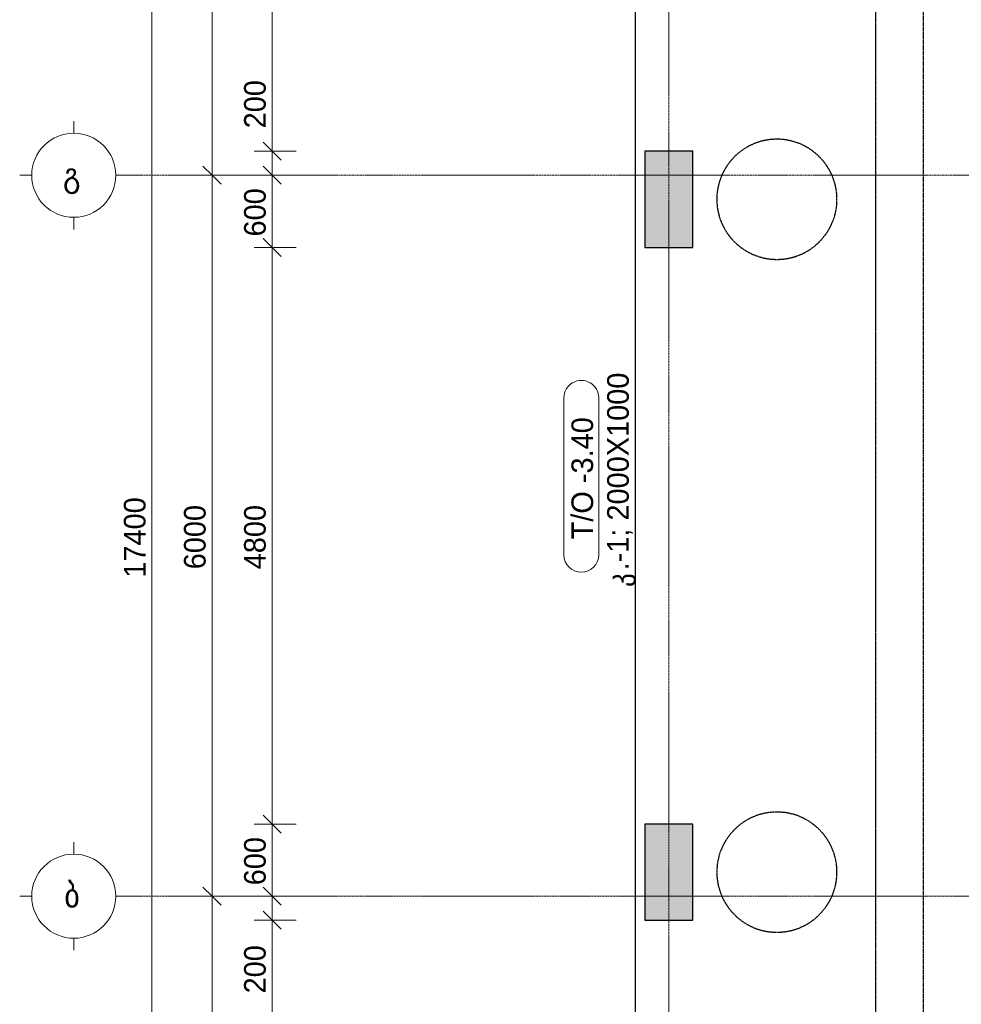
# Model space of a CAD drawing. Header units: millimetres. Extents: x -21500 to 4800, y -5900 to 28570.
# Tile 2 of 7: x -21500 to -13666, y 4800 to 12995. Entities that reach past the tile are written whole.
import ezdxf

# ---------------------------------------------------------------- set-up
doc = ezdxf.new("R2010")
doc.units = ezdxf.units.MM
for name, pattern in [('StructuralPlan-B01$0$Dash', [6.35, 3.175, -3.175]), ('StructuralPlan-B01$0$Grid Line', [22.225, 12.7, -3.175, 3.175, -3.175]), ('StructuralPlan-B01$0$Hidden 1_5', [2.2, 1.5, -0.7])]:
    doc.linetypes.add(name, pattern=pattern)
for name, color, linetype, lineweight in [('S - LINE', 7, 'Continuous', 15), ('StructuralPlan-B01$0$A-010-D_DIM', 7, 'Continuous', 5), ('StructuralPlan-B01$0$A-010-D_DIM-100', 7, 'Continuous', 5), ('StructuralPlan-B01$0$S-160-M_FOUND', 7, 'Continuous', 30), ('StructuralPlan-B01$0$S-160-MH_FOUND', 7, 'StructuralPlan-B01$0$Dash', 30), ('StructuralPlan-B01$0$S-280-A_STRUCT_FRAME', 7, 'Continuous', 5), ('StructuralPlan-B01$0$S-280-M_COLUMN', 7, 'Continuous', 30), ('StructuralPlan-B01$0$S-280-M_COLUMN main', 7, 'Continuous', 30), ('StructuralPlan-B01$0$S-280-M_STRUCT_FRAME 4', 7, 'StructuralPlan-B01$0$Hidden 1_5', 5), ('StructuralPlan-B01$0$S-280-MH_COLUMN hid lin', 7, 'StructuralPlan-B01$0$Hidden 1_5', 30), ('StructuralPlan-B01$0$Z-030-M_GRID', 7, 'Continuous', 5), ('StructuralPlan-B01$0$Z-033_T_GRIDREF', 7, 'Continuous', 5)]:
    doc.layers.add(name, color=color, linetype=linetype, lineweight=lineweight)
doc.styles.add('StructuralPlan-B01$0$Cubicon', font='Cubicon.ttf', dxfattribs={"height": 200})
doc.styles.add('StructuralPlan-B01$0$Cubicon_2', font='Cubicon.ttf', dxfattribs={"height": 180})
doc.styles.add('StructuralPlan-B01$0$Cubicon_4', font='Cubicon.ttf', dxfattribs={"height": 180})
doc.dimstyles.new('StructuralPlan-B01$0$CUB_DIM_1_8', dxfattribs={"dimscale": 304.8, "dimtxt": 181.601257, "dimasz": 0.492126, "dimexe": 0.492126, "dimexo": 0.0625, "dimgap": 0, "dimtad": 1, "dimdec": 0, "dimzin": 0, "dimdsep": 46, "dimtxsty": 'StructuralPlan-B01$0$Cubicon_2', "dimblk1": 'StructuralPlan-B01$0$_Oblique', "dimblk2": 'StructuralPlan-B01$0$_Oblique', "dimsah": 1, "dimcen": 0.09, "dimdle": 0.328084, "dimazin": 0, "dimtfac": 1, "dimtdec": 4, "dimtix": 1, "dimtmove": 0, "dimatfit": 3, "dimfxl": 0.656168, "dimfxlon": 1, "dimtvp": 1, "dimtolj": 1, "dimtzin": 0, "dimarcsym": 2})
doc.dimstyles.new('StructuralPlan-B01$0$CUB_DIM_1_8_1', dxfattribs={"dimscale": 304.8, "dimtxt": 181.601257, "dimasz": 0.492126, "dimexe": 0.492126, "dimexo": 0.0625, "dimgap": 0, "dimtad": 1, "dimdec": 0, "dimzin": 0, "dimdsep": 46, "dimtxsty": 'StructuralPlan-B01$0$Cubicon_2', "dimblk1": 'StructuralPlan-B01$0$_Oblique', "dimblk2": 'StructuralPlan-B01$0$_Oblique', "dimsah": 1, "dimcen": 0.09, "dimdle": 0.328084, "dimazin": 0, "dimtfac": 1, "dimtdec": 4, "dimtix": 1, "dimtmove": 1, "dimatfit": 3, "dimfxl": 0.656168, "dimfxlon": 1, "dimtvp": 1, "dimtolj": 1, "dimtzin": 0, "dimarcsym": 2})

# ---------------------------------------------------------------- blocks, each defined once
blk = doc.blocks.new('StructuralPlan-B01$0$Structural Foundations 1 - Structural Foundations 1-2973506-B01')
at = {"layer": 'StructuralPlan-B01$0$S-160-MH_FOUND'}
for p, q in [((-14380, 18050), (-14380, -700)), ((-13980, -700), (-13980, 18050))]:
    blk.add_line(p, q, dxfattribs=at)
blk = doc.blocks.new('StructuralPlan-B01$0$Grid - 00_CUB_ღერძის თავი-752507-B01')
at = {"layer": 'StructuralPlan-B01$0$Z-033_T_GRIDREF'}
for p, q in [((0, 3.5), (0, 4.5)), ((-3.5, 0), (-4.5, 0)), ((3.5, 0), (4.5, 0)), ((0, -3.5), (0, -4.5))]:
    blk.add_line(p, q, dxfattribs=at)
blk.add_circle((0, 0), 3.5, dxfattribs=at)
blk = doc.blocks.new('StructuralPlan-B01$0$00_CUB_რიგელის თეგი_ზედა ნიშნული_კვეთი_მარკირება - მარკირება-კვეთი-ნიშნული-1405924-B01')
at = {"layer": 'StructuralPlan-B01$0$S-280-A_STRUCT_FRAME'}
for p, q in [((6.541, 3.047), (-6.541, 3.047)), ((-6.541, 0.156), (6.541, 0.156))]:
    blk.add_line(p, q, dxfattribs=at)
for centre, start, end in [((-6.541, 1.602), 90, 270), ((6.541, 1.602), 270, 90)]:
    blk.add_arc(centre, 1.445, start, end, dxfattribs=at)
blk = doc.blocks.new('StructuralPlan-B01$0$DIMBLOCK31-B01')
at = {"layer": 'StructuralPlan-B01$0$A-010-D_DIM-100', "transparency": 16777216}
for p, q in [((-20400, 17400), (-20475, 17475)), ((-20400, -100), (-20400, 17500)), ((-20400, 17400), (-20600, 17400)), ((-20400, 17400), (-20325, 17325)), ((-20400, 17400), (-20250, 17400)), ((-20400, 0), (-20475, 75)), ((-20400, 0), (-20600, 0)), ((-20400, 0), (-20325, -75)), ((-20400, 0), (-20250, 0))]:
    blk.add_line(p, q, dxfattribs=at)
at = {"layer": 'StructuralPlan-B01$0$A-010-D_DIM-100', "color": 0, "transparency": 16777216, "insert": (-20633.1, 8350.8), "char_height": 180, "width": 838.16, "attachment_point": 1, "rotation": 90, "line_spacing_factor": 0.931288, "style": 'StructuralPlan-B01$0$Cubicon_2'}
blk.add_mtext('17400', dxfattribs=at)
blk = doc.blocks.new('StructuralPlan-B01$0$_Oblique')
at = {"color": 0, "linetype": 'ByBlock', "lineweight": -2}
blk.add_line((-0.5, -0.5), (0.5, 0.5), dxfattribs=at)
blk = doc.blocks.new('StructuralPlan-B01$0$DIMBLOCK32-B01')
at = {"layer": 'StructuralPlan-B01$0$A-010-D_DIM-100', "transparency": 16777216}
for p, q in [((-19900, 5700), (-19975, 5775)), ((-19900, 5700), (-20100, 5700)), ((-19900, -100), (-19900, 5700)), ((-19900, 5700), (-19825, 5625)), ((-19900, 5700), (-19750, 5700)), ((-19900, 0), (-19975, 75)), ((-19900, 0), (-20100, 0)), ((-19900, 0), (-19825, -75)), ((-19900, 0), (-19750, 0))]:
    blk.add_line(p, q, dxfattribs=at)
at = {"layer": 'StructuralPlan-B01$0$A-010-D_DIM-100', "color": 0, "transparency": 16777216, "insert": (-20133.1, 2570.6), "char_height": 180, "width": 670.528, "attachment_point": 1, "rotation": 90, "line_spacing_factor": 0.931288, "style": 'StructuralPlan-B01$0$Cubicon_2'}
blk.add_mtext('5700', dxfattribs=at)
blk = doc.blocks.new('StructuralPlan-B01$0$DIMBLOCK33-B01')
at = {"layer": 'StructuralPlan-B01$0$A-010-D_DIM-100', "transparency": 16777216}
for p, q in [((-19900, 11700), (-19975, 11775)), ((-19900, 11700), (-20100, 11700)), ((-19900, 5700), (-19900, 11700)), ((-19900, 11700), (-19825, 11625)), ((-19900, 11700), (-19750, 11700)), ((-19900, 5700), (-19975, 5775)), ((-19900, 5700), (-20100, 5700)), ((-19900, 5700), (-19825, 5625)), ((-19900, 5700), (-19750, 5700))]:
    blk.add_line(p, q, dxfattribs=at)
at = {"layer": 'StructuralPlan-B01$0$A-010-D_DIM-100', "color": 0, "transparency": 16777216, "insert": (-20133.1, 8420.6), "char_height": 180, "width": 670.528, "attachment_point": 1, "rotation": 90, "line_spacing_factor": 0.931288, "style": 'StructuralPlan-B01$0$Cubicon_2'}
blk.add_mtext('6000', dxfattribs=at)
blk = doc.blocks.new('StructuralPlan-B01$0$DIMBLOCK34-B01')
at = {"layer": 'StructuralPlan-B01$0$A-010-D_DIM-100', "transparency": 16777216}
for p, q in [((-19900, 17400), (-19975, 17475)), ((-19900, 11700), (-19900, 17500)), ((-19900, 17400), (-20100, 17400)), ((-19900, 17400), (-19825, 17325)), ((-19900, 17400), (-19750, 17400)), ((-19900, 11700), (-19975, 11775)), ((-19900, 11700), (-20100, 11700)), ((-19900, 11700), (-19825, 11625)), ((-19900, 11700), (-19750, 11700))]:
    blk.add_line(p, q, dxfattribs=at)
at = {"layer": 'StructuralPlan-B01$0$A-010-D_DIM-100', "color": 0, "transparency": 16777216, "insert": (-20133.1, 14270.6), "char_height": 180, "width": 670.528, "attachment_point": 1, "rotation": 90, "line_spacing_factor": 0.931288, "style": 'StructuralPlan-B01$0$Cubicon_2'}
blk.add_mtext('5700', dxfattribs=at)
blk = doc.blocks.new('StructuralPlan-B01$0$DIMBLOCK37-B01')
at = {"layer": 'StructuralPlan-B01$0$A-010-D_DIM-100', "transparency": 16777216}
for p, q in [((-19400, 5500), (-19475, 5575)), ((-19400, 5500), (-19550, 5500)), ((-19400, 200), (-19400, 5500)), ((-19400, 5500), (-19325, 5425)), ((-19400, 5500), (-19200, 5500)), ((-19400, 200), (-19475, 275)), ((-19400, 200), (-19550, 200)), ((-19400, 200), (-19325, 125)), ((-19400, 200), (-19200, 200))]:
    blk.add_line(p, q, dxfattribs=at)
at = {"layer": 'StructuralPlan-B01$0$A-010-D_DIM-100', "color": 0, "transparency": 16777216, "insert": (-19633.1, 2570.6), "char_height": 180, "width": 670.528, "attachment_point": 1, "rotation": 90, "line_spacing_factor": 0.931288, "style": 'StructuralPlan-B01$0$Cubicon_2'}
blk.add_mtext('5300', dxfattribs=at)
blk = doc.blocks.new('StructuralPlan-B01$0$DIMBLOCK38-B01')
at = {"layer": 'StructuralPlan-B01$0$A-010-D_DIM-100', "transparency": 16777216}
for p, q in [((-19400, 5700), (-19475, 5775)), ((-19400, 5700), (-19600, 5700)), ((-19400, 5500), (-19400, 5700)), ((-19400, 5700), (-19325, 5625)), ((-19400, 5700), (-19250, 5700)), ((-19400, 5500), (-19475, 5575)), ((-19400, 5409.5), (-19400, 5600)), ((-19400, 5500), (-19550, 5500)), ((-19400, 5500), (-19325, 5425)), ((-19400, 5500), (-19200, 5500)), ((-19400, 4890.5), (-19400, 5409.5))]:
    blk.add_line(p, q, dxfattribs=at)
at = {"layer": 'StructuralPlan-B01$0$A-010-D_DIM-100', "color": 0, "transparency": 16777216, "insert": (-19633.1, 4890.5), "char_height": 180, "width": 502.896, "attachment_point": 1, "rotation": 90, "line_spacing_factor": 0.931288, "style": 'StructuralPlan-B01$0$Cubicon_2'}
blk.add_mtext('200', dxfattribs=at)
blk = doc.blocks.new('StructuralPlan-B01$0$DIMBLOCK39-B01')
at = {"layer": 'StructuralPlan-B01$0$A-010-D_DIM-100', "transparency": 16777216}
for p, q in [((-19400, 6300), (-19475, 6375)), ((-19400, 6300), (-19550, 6300)), ((-19400, 5700), (-19400, 6300)), ((-19400, 6300), (-19325, 6225)), ((-19400, 6300), (-19200, 6300)), ((-19400, 5700), (-19475, 5775)), ((-19400, 5700), (-19600, 5700)), ((-19400, 5700), (-19325, 5625)), ((-19400, 5700), (-19250, 5700))]:
    blk.add_line(p, q, dxfattribs=at)
at = {"layer": 'StructuralPlan-B01$0$A-010-D_DIM-100', "color": 0, "transparency": 16777216, "insert": (-19633.1, 5790.5), "char_height": 180, "width": 502.896, "attachment_point": 1, "rotation": 90, "line_spacing_factor": 0.931288, "style": 'StructuralPlan-B01$0$Cubicon_2'}
blk.add_mtext('600', dxfattribs=at)
blk = doc.blocks.new('StructuralPlan-B01$0$DIMBLOCK40-B01')
at = {"layer": 'StructuralPlan-B01$0$A-010-D_DIM-100', "transparency": 16777216}
for p, q in [((-19400, 11100), (-19475, 11175)), ((-19400, 11100), (-19550, 11100)), ((-19400, 6300), (-19400, 11100)), ((-19400, 11100), (-19325, 11025)), ((-19400, 11100), (-19200, 11100)), ((-19400, 6300), (-19475, 6375)), ((-19400, 6300), (-19550, 6300)), ((-19400, 6300), (-19325, 6225)), ((-19400, 6300), (-19200, 6300))]:
    blk.add_line(p, q, dxfattribs=at)
at = {"layer": 'StructuralPlan-B01$0$A-010-D_DIM-100', "color": 0, "transparency": 16777216, "insert": (-19633.1, 8420.6), "char_height": 180, "width": 670.528, "attachment_point": 1, "rotation": 90, "line_spacing_factor": 0.931288, "style": 'StructuralPlan-B01$0$Cubicon_2'}
blk.add_mtext('4800', dxfattribs=at)
blk = doc.blocks.new('StructuralPlan-B01$0$DIMBLOCK41-B01')
at = {"layer": 'StructuralPlan-B01$0$A-010-D_DIM-100', "transparency": 16777216}
for p, q in [((-19400, 11700), (-19475, 11775)), ((-19400, 11700), (-19600, 11700)), ((-19400, 11100), (-19400, 11700)), ((-19400, 11700), (-19325, 11625)), ((-19400, 11700), (-19250, 11700)), ((-19400, 11100), (-19475, 11175)), ((-19400, 11100), (-19550, 11100)), ((-19400, 11100), (-19325, 11025)), ((-19400, 11100), (-19200, 11100))]:
    blk.add_line(p, q, dxfattribs=at)
at = {"layer": 'StructuralPlan-B01$0$A-010-D_DIM-100', "color": 0, "transparency": 16777216, "insert": (-19633.1, 11190.5), "char_height": 180, "width": 502.896, "attachment_point": 1, "rotation": 90, "line_spacing_factor": 0.931288, "style": 'StructuralPlan-B01$0$Cubicon_2'}
blk.add_mtext('600', dxfattribs=at)
blk = doc.blocks.new('StructuralPlan-B01$0$DIMBLOCK42-B01')
at = {"layer": 'StructuralPlan-B01$0$A-010-D_DIM-100', "transparency": 16777216}
for p, q in [((-19400, 12509.5), (-19400, 11990.5)), ((-19400, 11900), (-19475, 11975)), ((-19400, 11990.5), (-19400, 11800)), ((-19400, 11900), (-19550, 11900)), ((-19400, 11700), (-19400, 11900)), ((-19400, 11900), (-19325, 11825)), ((-19400, 11900), (-19200, 11900)), ((-19400, 11700), (-19475, 11775)), ((-19400, 11700), (-19600, 11700)), ((-19400, 11700), (-19325, 11625)), ((-19400, 11700), (-19250, 11700))]:
    blk.add_line(p, q, dxfattribs=at)
at = {"layer": 'StructuralPlan-B01$0$A-010-D_DIM-100', "color": 0, "transparency": 16777216, "insert": (-19633.1, 12090.5), "char_height": 180, "width": 502.896, "attachment_point": 1, "rotation": 90, "line_spacing_factor": 0.931288, "style": 'StructuralPlan-B01$0$Cubicon_2'}
blk.add_mtext('200', dxfattribs=at)
blk = doc.blocks.new('StructuralPlan-B01$0$DIMBLOCK43-B01')
at = {"layer": 'StructuralPlan-B01$0$A-010-D_DIM-100', "transparency": 16777216}
for p, q in [((-19400, 17200), (-19475, 17275)), ((-19400, 17200), (-19550, 17200)), ((-19400, 11900), (-19400, 17200)), ((-19400, 17200), (-19325, 17125)), ((-19400, 17200), (-19200, 17200)), ((-19400, 11900), (-19475, 11975)), ((-19400, 11900), (-19550, 11900)), ((-19400, 11900), (-19325, 11825)), ((-19400, 11900), (-19200, 11900))]:
    blk.add_line(p, q, dxfattribs=at)
at = {"layer": 'StructuralPlan-B01$0$A-010-D_DIM-100', "color": 0, "transparency": 16777216, "insert": (-19633.1, 14270.6), "char_height": 180, "width": 670.528, "attachment_point": 1, "rotation": 90, "line_spacing_factor": 0.931288, "style": 'StructuralPlan-B01$0$Cubicon_2'}
blk.add_mtext('5300', dxfattribs=at)
blk = doc.blocks.new('StructuralPlan-B01')
at = {"layer": 'StructuralPlan-B01$0$S-280-M_COLUMN main', "true_color": 0xa4a4a4, "transparency": 33554684}
for points in [[(-15900, 11100), (-15900, 11900), (-16300, 11900), (-16300, 11100)], [(-15900, 5500), (-15900, 6300), (-16300, 6300), (-16300, 5500)]]:
    blk.add_hatch(color=253, dxfattribs=at).paths.add_polyline_path(points)
at = {"layer": 'StructuralPlan-B01$0$S-160-M_FOUND', "transparency": 33554684}
blk.add_line((-16380, 18050), (-16380, -700), dxfattribs=at)
at = {"layer": 'StructuralPlan-B01$0$S-280-M_COLUMN', "transparency": 33554684}
for p, q in [((-16300, 11900), (-16300, 11100)), ((-15900, 11900), (-16300, 11900)), ((-15900, 11100), (-15900, 11900)), ((-16300, 11100), (-15900, 11100)), ((-16300, 6300), (-16300, 5500)), ((-15900, 6300), (-16300, 6300)), ((-15900, 5500), (-15900, 6300)), ((-16300, 5500), (-15900, 5500))]:
    blk.add_line(p, q, dxfattribs=at)
at = {"layer": 'StructuralPlan-B01$0$S-280-M_STRUCT_FRAME 4', "transparency": 33554684}
blk.add_line((-14380, -700), (-14380, 18050), dxfattribs=at)
at = {"layer": 'StructuralPlan-B01$0$S-280-MH_COLUMN hid lin', "transparency": 33554684}
for centre, start, end in [((-15200, 11500), 0, 180), ((-15200, 11500), 180, 360), ((-15200, 5900), 0, 180), ((-15200, 5900), 180, 360)]:
    blk.add_arc(centre, 500, start, end, dxfattribs=at)
at = {"layer": 'StructuralPlan-B01$0$Z-030-M_GRID', "linetype": 'StructuralPlan-B01$0$Grid Line', "transparency": 33554684}
for p, q in [((-16100, 22400), (-16100, -5000)), ((3900, 11700), (-20600, 11700)), ((3900, 5700), (-20600, 5700))]:
    blk.add_line(p, q, dxfattribs=at)
at = {"layer": 'StructuralPlan-B01$0$S-160-MH_FOUND', "transparency": 33554684}
blk.add_blockref('StructuralPlan-B01$0$Structural Foundations 1 - Structural Foundations 1-2973506-B01', (0, 0), dxfattribs=at)
at = {"layer": 'StructuralPlan-B01$0$S-280-A_STRUCT_FRAME', "transparency": 33554684, "xscale": 99.99999999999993, "yscale": 99.99999999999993, "zscale": 99.99999999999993, "rotation": 89.99999999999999}
blk.add_blockref('StructuralPlan-B01$0$00_CUB_რიგელის თეგი_ზედა ნიშნული_კვეთი_მარკირება - მარკირება-კვეთი-ნიშნული-1405924-B01', (-16666.9, 9194.4), dxfattribs=at)
at = {"layer": 'StructuralPlan-B01$0$Z-033_T_GRIDREF', "transparency": 33554684, "xscale": 99.99999999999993, "yscale": 99.99999999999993, "zscale": 99.99999999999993, "rotation": 89.99999999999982}
for p in [(-21050, 11700), (-21050, 5700)]:
    blk.add_blockref('StructuralPlan-B01$0$Grid - 00_CUB_ღერძის თავი-752507-B01', p, dxfattribs=at)
at = {"layer": 'StructuralPlan-B01$0$S-280-A_STRUCT_FRAME', "transparency": 33554684, "char_height": 180, "attachment_point": 1, "rotation": 90}
for s, insert, width, style in [('.-1; 2000X1000', (-16612.3, 8411.5), 2052.32, 'StructuralPlan-B01$0$Cubicon_2'), ('T/O -3.40', (-16909.3, 8669.6), 1258.649, 'StructuralPlan-B01$0$Cubicon_2'), ('\\fCubicon|b0|i0|c254|p2|;კ', (-16612.3, 8272.6), 168.354, 'StructuralPlan-B01$0$Cubicon_4')]:
    blk.add_mtext(s, dxfattribs=dict(at, insert=insert, width=width, style=style))
at = {"layer": 'StructuralPlan-B01$0$Z-033_T_GRIDREF', "transparency": 33554684, "char_height": 200, "attachment_point": 1, "style": 'StructuralPlan-B01$0$Cubicon'}
for s, insert, width in [('\\fCubicon|b0|i0|c254|p2|;გ', (-21139.9, 11807.1), 216.456), ('\\fCubicon|b0|i0|c254|p2|;ბ', (-21129.9, 5807.1), 192.405)]:
    blk.add_mtext(s, dxfattribs=dict(at, insert=insert, width=width))
at = {"layer": 'StructuralPlan-B01$0$A-010-D_DIM', "transparency": 33554684}
for base, p1, p2, override, picture, middle in [((-20400, 17400), (-20600, 0), (-20600, 17400), {"dimpost": '<>', "dimfxl": 17399.999996}, 'StructuralPlan-B01$0$DIMBLOCK31-B01', (-20491.8, 8700)), ((-19900, 17400), (-20100, 11700), (-20100, 17400), {"dimpost": '<>', "dimfxl": 5699.999917}, 'StructuralPlan-B01$0$DIMBLOCK34-B01', (-19991.8, 14550)), ((-19400, 17200), (-19200, 11900), (-19200, 17200), {"dimpost": '<>', "dimfxl": 5300}, 'StructuralPlan-B01$0$DIMBLOCK43-B01', (-19491.9, 14550)), ((-19900, 11700), (-20100, 5700), (-20100, 11700), {"dimpost": '<>', "dimfxl": 6000}, 'StructuralPlan-B01$0$DIMBLOCK33-B01', (-19991.8, 8700)), ((-19400, 11700), (-19200, 11100), (-19600, 11700), {"dimpost": '<>', "dimfxl": 721.110324}, 'StructuralPlan-B01$0$DIMBLOCK41-B01', (-19491.8, 11400)), ((-19400, 11100), (-19200, 6300), (-19200, 11100), {"dimpost": '<>', "dimfxl": 4799.999917}, 'StructuralPlan-B01$0$DIMBLOCK40-B01', (-19491.8, 8700)), ((-19400, 6300), (-19600, 5700), (-19200, 6300), {"dimpost": '<>', "dimfxl": 721.110255}, 'StructuralPlan-B01$0$DIMBLOCK39-B01', (-19491.8, 6000)), ((-19900, 5700), (-20100, 0), (-20100, 5700), {"dimpost": '<>', "dimfxl": 5700.000079}, 'StructuralPlan-B01$0$DIMBLOCK32-B01', (-19991.8, 2850)), ((-19400, 5500), (-19200, 200), (-19200, 5500), {"dimpost": '<>', "dimfxl": 5300.000079}, 'StructuralPlan-B01$0$DIMBLOCK37-B01', (-19491.9, 2850))]:
    dim = blk.add_linear_dim(base=base, p1=p1, p2=p2, angle=90, dimstyle='StructuralPlan-B01$0$CUB_DIM_1_8', override=override, dxfattribs=at)
    dim.commit()
    dim.dimension.update_dxf_attribs({"geometry": picture, "text_midpoint": middle})
for base, p1, p2, override, picture, middle in [((-19400, 11900), (-19600, 11700), (-19200, 11900), {"dimpost": '<>', "dimfxl": 447.213558}, 'StructuralPlan-B01$0$DIMBLOCK42-B01', (-19513.1, 12341.9)), ((-19400, 5700), (-19200, 5500), (-19600, 5700), {"dimpost": '<>', "dimfxl": 447.213595}, 'StructuralPlan-B01$0$DIMBLOCK38-B01', (-19513.1, 5141.9))]:
    dim = blk.add_linear_dim(base=base, p1=p1, p2=p2, angle=90, dimstyle='StructuralPlan-B01$0$CUB_DIM_1_8_1', override=override, dxfattribs=at)
    dim.commit()
    dim.dimension.update_dxf_attribs({"geometry": picture, "text_midpoint": middle, "dimtype": 128, "text_rotation": 90})

msp = doc.modelspace()

# ---------------------------------------------------------------- block references
at = {"layer": 'S - LINE'}
msp.add_blockref('StructuralPlan-B01', (0, 0), dxfattribs=at)

doc.saveas('drawing.dxf')
